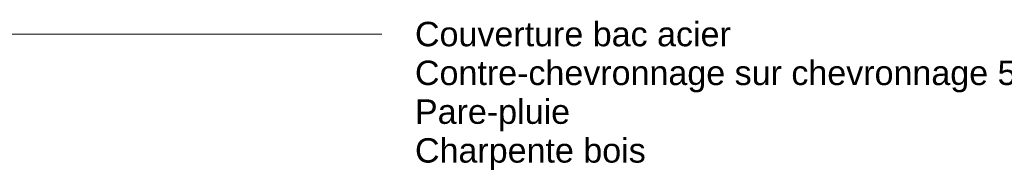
# Model space of a CAD drawing. Header units: millimetres. Extents: x -21851 to 219842, y -3161 to 6433.
# Tile 63 of 81: x 157375 to 160406, y 5885 to 6347. Entities that reach past the tile are written whole.
import ezdxf

# ---------------------------------------------------------------- set-up
doc = ezdxf.new("R2010")
doc.units = ezdxf.units.MM
doc.layers.add('G-ANNO-TEXT', color=231, linetype='Continuous', lineweight=9)
doc.styles.add('Arial', font='arial.ttf', dxfattribs={"height": 75})

msp = doc.modelspace()

# ---------------------------------------------------------------- linework, layer by layer
at = {"layer": 'G-ANNO-TEXT', "color": 50}
msp.add_line((156497.1, 6303), (158490.5, 6303), dxfattribs=at)

# ---------------------------------------------------------------- texts
at = {"layer": 'G-ANNO-TEXT', "color": 7, "char_height": 75, "attachment_point": 1, "style": 'Arial'}
for s, insert, width in [('Couverture bac acier', (158592.1, 6340.5), 1170.464), ('Contre-chevronnage sur chevronnage 50mm', (158592.1, 6221.4), 2525.316), ('Pare-pluie', (158592.1, 6102.3), 573.207), ('Charpente bois', (158592.1, 5983.3), 853.797)]:
    msp.add_mtext(s, dxfattribs=dict(at, insert=insert, width=width))

doc.saveas('drawing.dxf')
